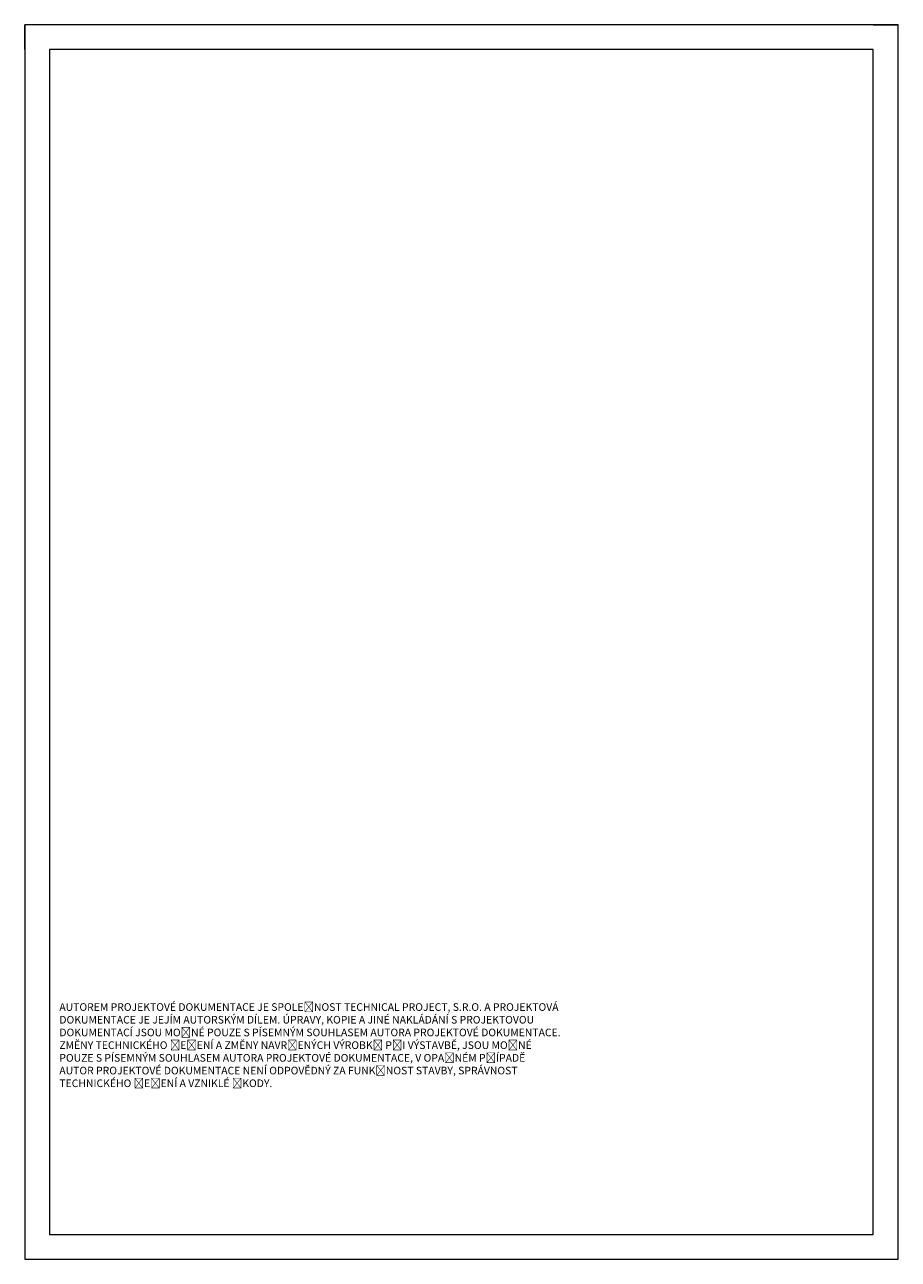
# Paper-space layout '09_VYKAZ_VYMER_KL' of a CAD drawing. Header units: millimetres. Extents: x 616 to 826, y -4 to 293.
import ezdxf

# ---------------------------------------------------------------- set-up
doc = ezdxf.new("R2010")
doc.units = ezdxf.units.MM
doc.layers.add('TP_01_Rozpiska', color=7, linetype='Continuous', lineweight=5)
doc.styles.add('arial narrow', font='ARIALN.TTF')

# ---------------------------------------------------------------- blocks, each defined once
blk = doc.blocks.new('*U81')
for p, q in [((-210, 291), (-210, 297)), ((-204, 297), (-210, 297)), ((0, 297), (-210, 297)), ((-210, 297), (-210, 0)), ((0, 0), (0, 297)), ((-6, 297), (0, 297)), ((-6, 291), (-204, 291)), ((-204, 291), (-204, 6)), ((-6, 6), (-6, 291)), ((-210, 6), (-210, 0)), ((-204, 6), (-6, 6)), ((-210, 0), (0, 0))]:
    blk.add_line(p, q)
blk = doc.blocks.new('A$C3D066BDD')
at = {"color": 7, "ltscale": 50, "insert": (3.05, 3.75), "char_height": 2, "attachment_point": 7, "style": 'arial narrow'}
blk.add_mtext_dynamic_manual_height_columns('{\\fCalibri|b1|i0|c238|p34;\\H0.91667x;\\C250;\\c2171169;AUTOREM PROJEKTOVÉ DOKUMENTACE JE SPOLEČNOST TECHNICAL PROJECT, S.R.O. A PROJEKTOVÁ DOKUMENTACE JE JEJÍM AUTORSKÝM DÍLEM. ÚPRAVY, KOPIE A JINÉ NAKLÁDÁNÍ S PROJEKTOVOU DOKUMENTACÍ JSOU MOŽNÉ POUZE S PÍSEMNÝM SOUHLASEM AUTORA PROJEKTOVÉ DOKUMENTACE. ZMĚNY TECHNICKÉHO ŘEŠENÍ A ZMĚNY NAVRŽENÝCH VÝROBKŮ PŘI VÝSTAVBĚ, JSOU MOŽNÉ POUZE S PÍSEMNÝM SOUHLASEM AUTORA PROJEKTOVÉ DOKUMENTACE, V OPAČNÉM PŘÍPADĚ AUTOR PROJEKTOVÉ DOKUMENTACE NENÍ ODPOVĚDNÝ ZA FUNKČNOST STAVBY, SPRÁVNOST TECHNICKÉHO ŘEŠENÍ A VZNIKLÉ ŠKODY.\\~ \\~}', width=120.5749, gutter_width=1125, heights=[0], dxfattribs=at)

psp = doc.layouts.new('09_VYKAZ_VYMER_KL')

# ---------------------------------------------------------------- block references
psp.add_blockref('A$C3D066BDD', (621.66, 33.21))
at = {"layer": 'TP_01_Rozpiska'}
psp.add_blockref('*U81', (826.38, -4.47), dxfattribs=at)

doc.saveas('drawing.dxf')
